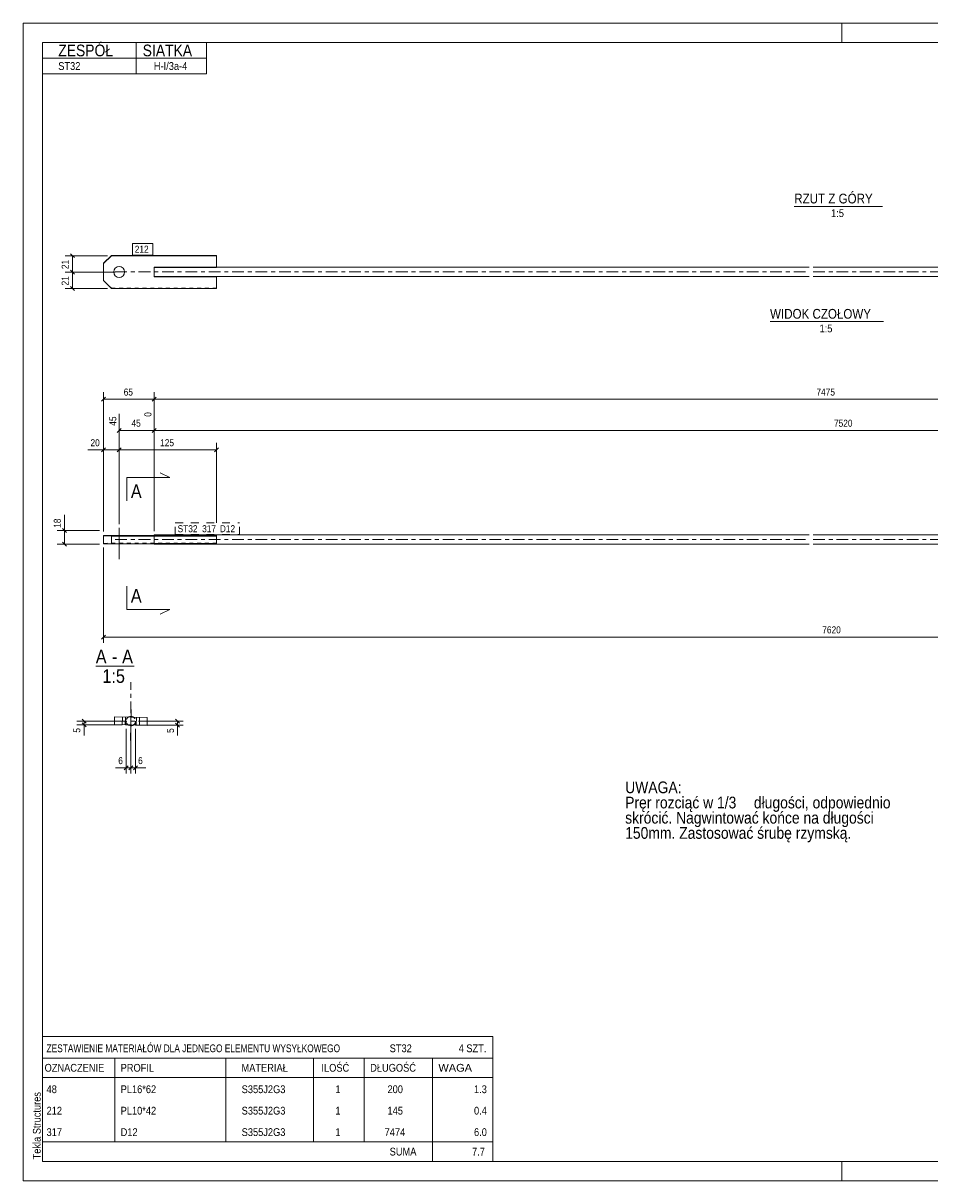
# Model space of a CAD drawing. Header units: millimetres. Extents: x 0 to 420, y 0 to 297.
# Tile 1 of 2: x 0 to 233, y 0 to 297. Entities that reach past the tile are written whole.
import ezdxf

# ---------------------------------------------------------------- set-up
doc = ezdxf.new("R2010")
doc.units = ezdxf.units.MM
for name, pattern in [('XKITLINE00', [0]), ('XKITLINE01', [4, 1, -1, 1, -1]), ('XKITLINE02', [4, 2, -2]), ('XKITLINE03', [6, 3, -1, 1, -1])]:
    doc.linetypes.add(name, pattern=pattern)
for name, color, linetype, lineweight in [('Arkusz rysunku', 3, 'Continuous', 0), ('Element', 2, 'Continuous', 0), ('Inny typ obiektu', 7, 'Continuous', 0), ('Przekrój', 7, 'Continuous', 0), ('Tekst', 7, 'Continuous', 0), ('Wymiar', 4, 'Continuous', 0), ('Znak elementu', 2, 'Continuous', 0), ('Śruba', 3, 'Continuous', 0)]:
    doc.layers.add(name, color=color, linetype=linetype, lineweight=lineweight)
doc.styles.add('ARIAL', font='ARIAL.TTF')

msp = doc.modelspace()

# ---------------------------------------------------------------- linework, layer by layer
at = {"layer": 'Arkusz rysunku', "linetype": 'XKITLINE00', "lineweight": 0}
for p, q in [((420, 297), (0, 297)), ((0, 297), (0, 0)), ((0, 292), (0, 297)), ((5, 297), (0, 297)), ((210, 292), (210, 297)), ((415, 292), (5, 292)), ((5, 292), (5, 5)), ((0, 0), (0, 5)), ((5, 5), (415, 5)), ((210, 0), (210, 5)), ((0, 0), (420, 0))]:
    msp.add_line(p, q, dxfattribs=at)
at = {"layer": 'Element', "linetype": 'XKITLINE00', "lineweight": 0}
for p, q in [((22.62, 237.4), (20.62, 235.4)), ((20.62, 235.35), (22.62, 237.35)), ((20.62, 235.4), (20.62, 230.96)), ((22.62, 237.35), (22.62, 237.4)), ((49.62, 237.4), (22.62, 237.4)), ((49.62, 237.35), (22.62, 237.35)), ((49.62, 234.35), (49.62, 237.4)), ((33.62, 234.35), (49.62, 234.35)), ((33.62, 234.35), (33.62, 233.63)), ((33.62, 232.67), (33.62, 233.63)), ((33.62, 231.96), (33.62, 232.67)), ((33.62, 231.98), (201.62, 231.98)), ((33.62, 231.96), (49.62, 231.96)), ((201.62, 234.38), (49.62, 234.38)), ((49.62, 228.96), (49.62, 231.98)), ((354.62, 234.38), (202.62, 234.38)), ((202.62, 231.98), (378.62, 231.98)), ((20.62, 230.96), (22.62, 228.96)), ((22.62, 228.96), (49.62, 228.96)), ((22.62, 165.6), (20.62, 165.55)), ((20.62, 165.55), (20.62, 165.45)), ((20.62, 165.45), (22.62, 165.4)), ((20.62, 165.45), (20.62, 163.45)), ((20.62, 163.45), (22.62, 163.4)), ((33.62, 165.6), (22.62, 165.6)), ((22.62, 165.4), (49.62, 165.4)), ((22.62, 163.4), (22.62, 165.4)), ((22.62, 163.4), (49.62, 163.4)), ((201.62, 165.7), (33.62, 165.7)), ((33.62, 165.7), (33.62, 165.49)), ((33.62, 165.47), (33.62, 165.49)), ((49.62, 165.47), (33.62, 165.47)), ((33.62, 163.3), (33.62, 163.4)), ((49.62, 165.4), (49.62, 165.47)), ((49.62, 165.4), (49.62, 163.4)), ((354.62, 165.7), (202.62, 165.7)), ((33.62, 163.3), (201.62, 163.3)), ((202.62, 163.3), (378.62, 163.3)), ((23.45, 119.05), (23.4, 117.05)), ((31.84, 118.85), (23.45, 119.05)), ((25.4, 117), (25.44, 119)), ((29.8, 116.9), (29.84, 118.9)), ((31.79, 116.85), (31.84, 118.85)), ((23.4, 117.05), (31.79, 116.85))]:
    msp.add_line(p, q, dxfattribs=at)
at = {"layer": 'Element', "linetype": 'XKITLINE03', "lineweight": 0}
for p, q in [((23.62, 233.18), (201.62, 233.18)), ((202.62, 233.18), (388.62, 233.18)), ((23.62, 164.5), (201.62, 164.5)), ((202.62, 164.5), (388.62, 164.5)), ((27.62, 107.95), (27.62, 127.95)), ((17.62, 117.95), (37.62, 117.95))]:
    msp.add_line(p, q, dxfattribs=at)
at = {"layer": 'Element', "linetype": 'XKITLINE01', "lineweight": 0}
for p, q in [((33.62, 234.35), (33.62, 234.4)), ((33.62, 234.4), (33.62, 234.35)), ((33.62, 234.4), (49.62, 234.4)), ((49.62, 234.38), (33.62, 234.38)), ((33.62, 233.18), (33.62, 234.38)), ((33.62, 232.67), (33.62, 233.63)), ((33.62, 231.98), (33.62, 233.18)), ((33.62, 232), (49.62, 232)), ((49.62, 232), (49.62, 231.98)), ((49.62, 231.98), (49.62, 232)), ((22.62, 229), (20.62, 231)), ((22.62, 228.96), (22.62, 229)), ((22.62, 229), (49.62, 229)), ((20.62, 165.55), (20.62, 165.45)), ((20.62, 163.55), (22.62, 163.6)), ((22.62, 165.4), (22.62, 165.6)), ((22.62, 163.6), (49.62, 163.6)), ((49.62, 165.6), (33.62, 165.6)), ((33.62, 165.49), (33.62, 165.53)), ((33.62, 165.53), (49.62, 165.53)), ((33.62, 165.53), (33.62, 163.47)), ((33.62, 163.4), (33.62, 165.49)), ((33.62, 163.53), (49.62, 163.53)), ((33.62, 163.47), (49.62, 163.47)), ((49.62, 165.53), (49.62, 165.6)), ((49.62, 165.4), (49.62, 165.6)), ((49.62, 165.4), (49.62, 165.53)), ((49.62, 165.47), (49.62, 165.4)), ((26.4, 116.98), (26.44, 118.98)), ((28.8, 116.92), (28.84, 118.92)), ((29.8, 116.9), (26.4, 116.98))]:
    msp.add_line(p, q, dxfattribs=at)
for start, end in [(114.2619, 242.617), (294.2605, 62.6154)]:
    msp.add_arc((27.62, 117.95), 1.2, start, end, dxfattribs=at)
at = {"layer": 'Element', "linetype": 'XKITLINE00', "lineweight": 0}
for start, end in [(62.6154, 114.2619), (242.617, 294.2605)]:
    msp.add_arc((27.62, 117.95), 1.2, start, end, dxfattribs=at)
at = {"layer": 'Inny typ obiektu', "linetype": 'XKITLINE00', "lineweight": 0}
for p, q in [((5, 292), (47, 292)), ((5, 292), (5, 288)), ((29, 288), (29, 292)), ((47, 288), (47, 292)), ((5, 288), (47, 288)), ((5, 288), (5, 284)), ((29, 288), (29, 284)), ((47, 288), (47, 284)), ((5, 284), (47, 284)), ((197.76, 250), (220.36, 250)), ((191.56, 220.43), (220.64, 220.43)), ((18.62, 132), (28.5, 132)), ((5, 37), (5, 31.5)), ((5, 37), (120.5, 37)), ((120.5, 37), (120.5, 31.5)), ((5, 31.5), (5, 26.5)), ((5, 31.5), (120.5, 31.5)), ((23.5, 31.5), (23.5, 26.5)), ((52, 26.5), (52, 31.5)), ((74.5, 31.5), (74.5, 26.5)), ((87.5, 31.5), (87.5, 26.5)), ((105, 31.5), (105, 26.5)), ((120.5, 31.5), (120.5, 26.5)), ((5, 26.5), (120.5, 26.5)), ((5, 26.5), (5, 21)), ((23.5, 26.5), (23.5, 21)), ((52, 21), (52, 26.5)), ((74.5, 26.5), (74.5, 21)), ((87.5, 26.5), (87.5, 21)), ((105, 26.5), (105, 21)), ((120.5, 26.5), (120.5, 21)), ((5, 21), (5, 15.5)), ((23.5, 21), (23.5, 15.5)), ((52, 15.5), (52, 21)), ((74.5, 21), (74.5, 15.5)), ((87.5, 21), (87.5, 15.5)), ((105, 21), (105, 15.5)), ((120.5, 21), (120.5, 15.5)), ((5, 15.5), (5, 10)), ((23.5, 15.5), (23.5, 10)), ((52, 10), (52, 15.5)), ((74.5, 15.5), (74.5, 10)), ((87.5, 15.5), (87.5, 10)), ((105, 15.5), (105, 10)), ((120.5, 15.5), (120.5, 10)), ((5, 10), (5, 5)), ((5, 10), (120.5, 10)), ((105, 10), (105, 5)), ((120.5, 10), (120.5, 5)), ((5, 5), (120.5, 5))]:
    msp.add_line(p, q, dxfattribs=at)
at = {"layer": 'Przekrój', "linetype": 'XKITLINE00', "lineweight": 0}
for p, q in [((37.62, 180.42), (35.12, 181.67)), ((26.62, 180.42), (26.62, 174.42)), ((26.62, 180.42), (32.62, 180.42)), ((32.62, 180.42), (37.62, 180.42)), ((26.62, 146.59), (26.62, 152.59)), ((26.62, 146.59), (32.62, 146.59)), ((32.62, 146.59), (37.62, 146.59)), ((37.62, 146.59), (35.12, 145.34))]:
    msp.add_line(p, q, dxfattribs=at)
at = {"layer": 'Wymiar', "linetype": 'XKITLINE00', "lineweight": 0}
for p, q in [((12.11, 237.86), (13.13, 236.84)), ((21.62, 237.35), (10.76, 237.35)), ((12.62, 233.11), (12.62, 237.35)), ((23.62, 233.11), (10.76, 233.11)), ((23.62, 233.11), (10.76, 233.11)), ((12.11, 233.62), (13.13, 232.6)), ((12.11, 233.62), (13.13, 232.6)), ((12.62, 228.96), (12.62, 233.11)), ((21.62, 228.96), (10.76, 228.96)), ((12.11, 229.47), (13.13, 228.45)), ((20.62, 166.55), (20.62, 202.36)), ((33.62, 166.7), (33.62, 202.36)), ((33.62, 166.7), (33.62, 202.36)), ((21.13, 201.01), (20.11, 199.99)), ((20.62, 200.5), (33.62, 200.5)), ((34.13, 201.01), (33.11, 199.99)), ((34.13, 201.01), (33.11, 199.99)), ((33.62, 200.5), (378.62, 200.5)), ((24.62, 168.5), (24.62, 196.79)), ((33.62, 166.7), (33.62, 197.36)), ((33.62, 166.7), (33.62, 197.36)), ((25.13, 193.01), (24.11, 191.99)), ((24.62, 192.5), (33.62, 192.5)), ((34.13, 193.01), (33.11, 191.99)), ((34.13, 193.01), (33.11, 191.99)), ((33.62, 192.5), (387.62, 192.5)), ((20.62, 187.5), (16.6, 187.5)), ((20.62, 187.5), (16.6, 187.5)), ((21.13, 188.01), (20.11, 186.99)), ((20.62, 166.55), (20.62, 189.36)), ((20.62, 187.5), (24.62, 187.5)), ((25.13, 188.01), (24.11, 186.99)), ((25.13, 188.01), (24.11, 186.99)), ((24.62, 168.5), (24.62, 189.36)), ((24.62, 168.5), (24.62, 189.36)), ((24.62, 187.5), (49.62, 187.5)), ((50.13, 188.01), (49.11, 186.99)), ((49.62, 168.8), (49.62, 189.36)), ((10.62, 166.85), (10.62, 170.87)), ((10.62, 166.85), (10.62, 170.87)), ((19.62, 166.85), (8.76, 166.85)), ((10.11, 167.36), (11.13, 166.34)), ((10.62, 163.3), (10.62, 166.85)), ((10.11, 163.81), (11.13, 162.79)), ((19.62, 163.3), (8.76, 163.3)), ((20.62, 162.45), (20.62, 138.06)), ((21.13, 140.01), (20.11, 138.99)), ((20.62, 139.5), (394.62, 139.5)), ((25.42, 117.95), (13.76, 117.95)), ((25.4, 116.98), (13.76, 116.98)), ((15.11, 118.46), (16.13, 117.44)), ((15.11, 117.49), (16.13, 116.47)), ((15.62, 116.98), (15.62, 117.95)), ((15.62, 116.98), (15.62, 114.29)), ((15.62, 116.98), (15.62, 114.29)), ((26.4, 115.98), (26.4, 104.51)), ((28.8, 115.92), (28.8, 104.51)), ((29.8, 116.92), (41.06, 116.92)), ((29.82, 117.95), (41.06, 117.95)), ((39.11, 118.46), (40.13, 117.44)), ((39.11, 117.43), (40.13, 116.41)), ((39.62, 116.92), (39.62, 117.95)), ((39.62, 116.92), (39.62, 114.24)), ((39.62, 116.92), (39.62, 114.24)), ((27.62, 115.75), (27.62, 104.51)), ((27.62, 115.75), (27.62, 104.51)), ((26.4, 105.95), (23.71, 105.95)), ((26.4, 105.95), (23.71, 105.95)), ((26.91, 106.46), (25.89, 105.44)), ((26.4, 105.95), (27.62, 105.95)), ((28.13, 106.46), (27.11, 105.44)), ((28.13, 106.46), (27.11, 105.44)), ((27.62, 105.95), (28.8, 105.95)), ((29.3, 106.46), (28.29, 105.44)), ((28.8, 105.95), (31.48, 105.95)), ((28.8, 105.95), (31.48, 105.95))]:
    msp.add_line(p, q, dxfattribs=at)
at = {"layer": 'Znak elementu', "linetype": 'XKITLINE00', "lineweight": 0}
for p, q in [((28.02, 240.5), (33.23, 240.5)), ((28.02, 237.5), (28.02, 240.5)), ((33.23, 237.5), (33.23, 240.5)), ((28.02, 237.5), (33.23, 237.5))]:
    msp.add_line(p, q, dxfattribs=at)
at = {"layer": 'Znak elementu', "linetype": 'XKITLINE02', "lineweight": 0}
for p, q in [((39.02, 168.8), (55.45, 168.8)), ((39.02, 165.8), (39.02, 168.8)), ((55.45, 165.8), (55.45, 168.8)), ((39.02, 165.8), (55.45, 165.8))]:
    msp.add_line(p, q, dxfattribs=at)
at = {"layer": 'Śruba', "linetype": 'XKITLINE00', "lineweight": 0}
for p, q in [((24.62, 233.11), (24.62, 233.3)), ((24.62, 167.5), (24.62, 159.5)), ((26.24, 118.98), (26.2, 116.98)), ((27.69, 120.95), (27.5, 112.95)), ((29.04, 118.92), (29, 116.92))]:
    msp.add_line(p, q, dxfattribs=at)
msp.add_circle((24.62, 233.16), 1.4, dxfattribs=at)

# ---------------------------------------------------------------- texts
at = {"layer": 'Arkusz rysunku', "style": 'ARIAL', "width": 0.85}
msp.add_text('Tekla Structures', height=2, rotation=90, dxfattribs=at).set_placement((4.5, 5.5))
at = {"layer": 'Inny typ obiektu', "style": 'ARIAL'}
for s, height, width, p in [('ZESPÓŁ', 3, 0.85, (9, 288.5)), ('SIATKA', 3, 0.85, (30.66, 288.5)), ('ST32', 2, 0.85, (9, 285)), ('H-I/3a-4', 2, 0.85, (33.52, 285)), ('RZUT Z GÓRY', 2.5, 0.85, (197.76, 250.75)), ('1:5', 2, 0.85, (207.21, 247.25)), ('WIDOK CZOŁOWY', 2.5, 0.85, (191.56, 221.18)), ('1:5', 2, 0.85, (204.24, 217.68)), ('A', 3.5, 0.85, (18.62, 132.75)), ('-', 3.5, 0.85, (22.78, 132.75)), ('A', 3.5, 0.85, (25.39, 132.75)), ('1:5', 3.5, 0.85, (20.32, 127.75)), ('ZESTAWIENIE MATERIAŁÓW DLA JEDNEGO ELEMENTU WYSYŁKOWEGO', 2, 0.765, (6, 33)), ('ST32', 2, 0.85, (94, 33)), ('4', 2, 0.85, (111.69, 33)), (' SZT.', 2, 0.85, (113, 33)), ('OZNACZENIE', 2, 0.85, (5.5, 28)), ('PROFIL', 2, 0.85, (25, 28)), ('MATERIAŁ', 2, 0.85, (56, 28)), ('ILOŚĆ', 2, 0.85, (76.5, 28)), ('DŁUGOŚĆ', 2, 0.85, (89, 28)), ('WAGA', 2, 1.008832, (106.5, 28)), ('48', 2, 0.85, (6, 22.5)), ('PL16*62', 2, 0.85, (25, 22.5)), ('S355J2G3', 2, 0.85, (56.04, 22.5)), ('1', 2, 0.85, (80.09, 22.5)), ('200', 2, 0.85, (93.44, 22.5)), ('1.3', 2, 0.85, (115.63, 22.5)), ('212', 2, 0.85, (6, 17)), ('PL10*42', 2, 0.85, (25, 17)), ('S355J2G3', 2, 0.85, (56.04, 17)), ('1', 2, 0.85, (80.09, 17)), ('145', 2, 0.85, (93.44, 17)), ('0.4', 2, 0.85, (115.63, 17)), ('317', 2, 0.85, (6, 11.5)), ('D12', 2, 0.85, (25, 11.5)), ('S355J2G3', 2, 0.85, (56.04, 11.5)), ('1', 2, 0.85, (80.09, 11.5)), ('7474', 2, 0.85, (92.7, 11.5)), ('6.0', 2, 0.85, (115.63, 11.5)), ('SUMA', 2, 0.85, (94, 6.5)), ('7.7', 2, 0.85, (115.13, 6.5))]:
    msp.add_text(s, height=height, dxfattribs=dict(at, width=width)).set_placement(p)
at = {"layer": 'Przekrój', "style": 'ARIAL', "width": 0.85}
for p in [(27.62, 175.17), (27.62, 148.34)]:
    msp.add_text('A', height=3.5, dxfattribs=at).set_placement(p)
at = {"layer": 'Tekst', "style": 'ARIAL', "width": 0.85}
for s, p in [('UWAGA:', (154.4, 99.45)), ('Pręr rozciąć w 1/3', (154.4, 95.55)), (' długości, odpowiednio', (186.42, 95.55)), ('skrócić. Nagwintować końce na długości ', (154.4, 91.65)), ('150mm. Zastosować śrubę rzymską.', (154.4, 87.75))]:
    msp.add_text(s, height=3, dxfattribs=at).set_placement(p)
at = {"layer": 'Wymiar', "style": 'ARIAL', "width": 0.85}
for s, p in [('21', (11.66, 233.9)), ('21', (11.66, 229.7)), ('0', (32.9, 196.02)), ('45', (23.9, 193.72)), ('18', (9.66, 167.53)), ('5', (14.66, 114.97)), ('5', (38.66, 114.91))]:
    msp.add_text(s, height=1.8, rotation=90.0002, dxfattribs=at).set_placement(p)
for s, p in [('65', (25.78, 201.46)), ('7475', (203.45, 201.46)), ('45', (27.78, 193.46)), ('7520', (207.95, 193.46)), ('20', (17.27, 188.46)), ('125', (35.12, 188.46)), ('7620', (204.95, 140.46)), ('6', (24.39, 106.91)), ('6', (29.47, 106.91))]:
    msp.add_text(s, height=1.8, dxfattribs=at).set_placement(p)
at = {"layer": 'Znak elementu', "style": 'ARIAL', "width": 0.85}
for s, p in [('212', (28.62, 238.1)), ('ST32', (39.62, 166.4)), ('317', (45.9, 166.4)), ('D12', (50.44, 166.4))]:
    msp.add_text(s, height=1.8, dxfattribs=at).set_placement(p)

doc.saveas('drawing.dxf')
